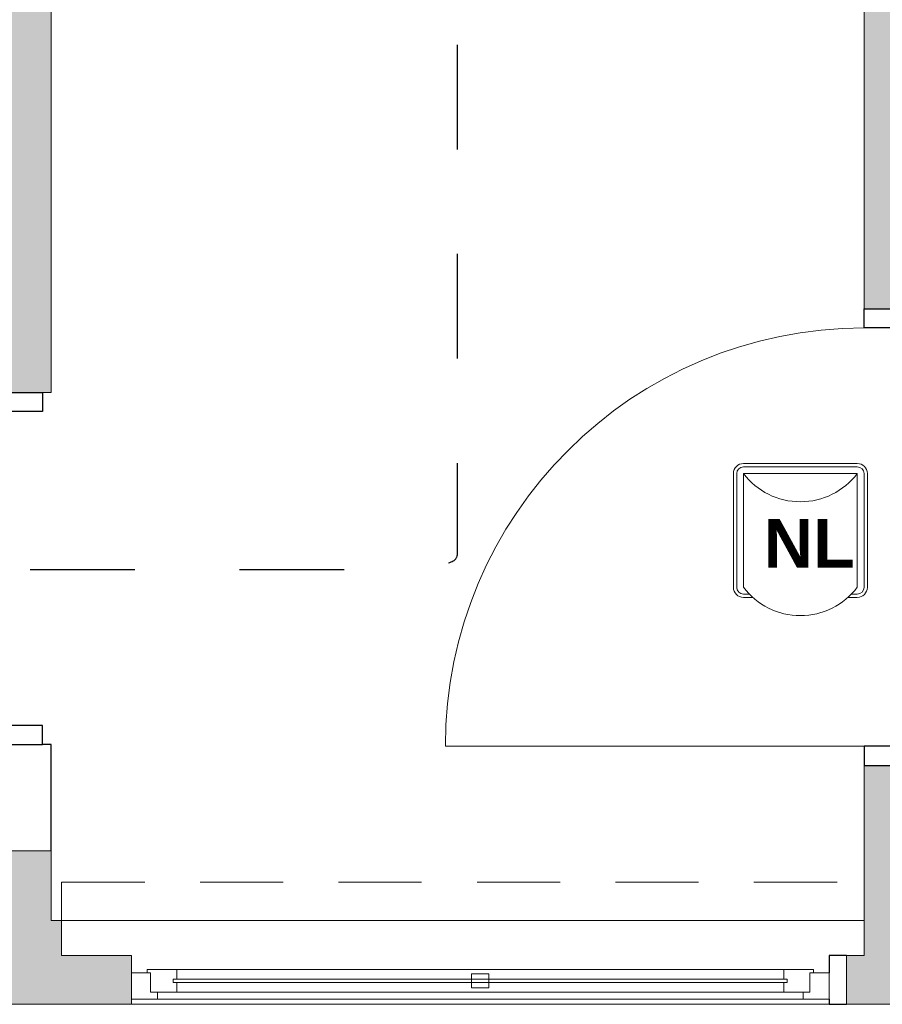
# Model space of a CAD drawing. Header units: centimetres. Extents: x -1316 to 21770, y -8842 to 3590.
# Tile 9 of 125: x -565 to -317, y 108 to 391. Entities that reach past the tile are written whole.
import ezdxf

# ---------------------------------------------------------------- set-up
doc = ezdxf.new("R2010")
doc.units = ezdxf.units.CM
doc.linetypes.add('Dash', pattern=[60, 30, -30])
doc.linetypes.add('Ponad', pattern=[39.688, 23.813, -15.875])
for name, color, linetype, lineweight in [('A-DETL', 90, 'Continuous', 9), ('A-DETL-GENF', 92, 'Continuous', 9), ('A-DETL-MEDM', 33, 'Continuous', 13), ('A-DOOR', 31, 'Continuous', 13), ('A-FLOR-OVHD', 1, 'Ponad', 9), ('A-GLAZ', 151, 'Continuous', 13), ('A-WALL', 113, 'Continuous', 13), ('A-WALL-PATT', 111, 'Continuous', 13), ('PRZYW_Elementy_inst_przyw', 7, 'Continuous', 9)]:
    doc.layers.add(name, color=color, linetype=linetype, lineweight=lineweight)
doc.styles.add('adam', font='arialbd.ttf')

# ---------------------------------------------------------------- blocks, each defined once
blk = doc.blocks.new('DRZWI 1S - automatyczna etykieta - Drzwi 90-2322410-5_piętro III __10_50 m_ - stan projektowany')
at = {"layer": 'A-DETL-GENF'}
for p, q in [((-50.5, 3.5), (-45, 3.5)), ((-50.5, -6), (-50.5, 3.5)), ((-45, 3.5), (-45, -6)), ((45, 3.5), (50.5, 3.5)), ((45, -6), (45, 3.5)), ((50.5, 3.5), (50.5, -6)), ((-45, -6), (-50.5, -6)), ((50.5, -6), (45, -6))]:
    blk.add_line(p, q, dxfattribs=at)
at = {"layer": 'A-DETL-MEDM', "lineweight": 25}
for p, q in [((-50.5, -6), (-50.5, 3.5)), ((-50.5, 3.5), (-45, 3.5)), ((-45, 3.5), (-45, -6)), ((45, 3.5), (45, -6)), ((50.5, 3.5), (45, 3.5)), ((50.5, -6), (50.5, 3.5)), ((-45, -6), (-50.5, -6)), ((45, -6), (50.5, -6))]:
    blk.add_line(p, q, dxfattribs=at)
at = {"layer": 'A-DOOR'}
blk.add_line((45, -6), (45, -96), dxfattribs=at)
blk.add_arc((45, -6), 90, 180, 270, dxfattribs=at)
blk = doc.blocks.new('DRZWI 1S - automatyczna etykieta - Drzwi 120 _łazienkowe_-2397572-5_piętro III __10_50 m_ - stan projektowany')
at = {"layer": 'A-DETL-GENF'}
for p, q in [((-65.5, 3.5), (-60, 3.5)), ((-65.5, -6), (-65.5, 3.5)), ((-60, 3.5), (-60, -6)), ((60, 3.5), (65.5, 3.5)), ((60, -6), (60, 3.5)), ((65.5, 3.5), (65.5, -6)), ((-60, -6), (-65.5, -6)), ((65.5, -6), (60, -6))]:
    blk.add_line(p, q, dxfattribs=at)
at = {"layer": 'A-DETL-MEDM', "lineweight": 25}
for p, q in [((-65.5, -6), (-65.5, 3.5)), ((-65.5, 3.5), (-60, 3.5)), ((-60, 3.5), (-60, -6)), ((60, 3.5), (60, -6)), ((65.5, 3.5), (60, 3.5)), ((65.5, -6), (65.5, 3.5)), ((-60, -6), (-65.5, -6)), ((60, -6), (65.5, -6))]:
    blk.add_line(p, q, dxfattribs=at)
at = {"layer": 'A-DOOR'}
blk.add_line((60, -6), (60, -126), dxfattribs=at)
blk.add_arc((60, -6), 120, 180, 270, dxfattribs=at)
blk = doc.blocks.new('Okno - automatyczna etykieta - 200x165 _projektowane_-2622696-5_piętro III __10_50 m_ - stan projektowany')
at = {"layer": 'A-GLAZ'}
for p, q in [((-95.5, 3), (-87, 3)), ((-95.5, 2), (-95.5, 3)), ((-87, 3), (-87, 0.25)), ((87, 3), (-87, 3)), ((87, 3), (95.5, 3)), ((87, 0.25), (87, 3)), ((95.5, 3), (95.5, 2)), ((-100, 2), (-94.5, 2)), ((-100, -5.5), (-100, 2)), ((-94.5, 2), (-95.5, 2)), ((-94.5, -3.5), (-94.5, 2)), ((-94.5, 2), (-94.5, -3.5)), ((-88, -0.75), (-88, 0.25)), ((-88, 0.25), (88, 0.25)), ((-88, 0.25), (-88, -0.75)), ((-87, 0.25), (-88, 0.25)), ((-2.5, -2.25), (-2.5, 1.75)), ((-2.5, 1.75), (2.5, 1.75)), ((2.5, 1.75), (2.5, -2.25)), ((88, 0.25), (87, 0.25)), ((88, 0.25), (88, -0.75)), ((88, -0.75), (88, 0.25)), ((94.5, 2), (94.5, -3.5)), ((95.5, 2), (94.5, 2)), ((94.5, 2), (100, 2)), ((94.5, -3.5), (94.5, 2)), ((100, 2), (100, -5.5)), ((88, -0.75), (-88, -0.75)), ((-88, -0.75), (-87, -0.75)), ((-87, -0.75), (-87, -3.5)), ((2.5, -2.25), (-2.5, -2.25)), ((87, -0.75), (88, -0.75)), ((87, -3.5), (87, -0.75)), ((-92.5, -5.5), (-100, -5.5)), ((-100, -5.5), (100, -5.5)), ((-87, -3.5), (-94.5, -3.5)), ((-94.5, -3.5), (-92.5, -3.5)), ((-92.5, -3.5), (-92.5, -5.5)), ((92.5, -5.5), (-92.5, -5.5)), ((87, -3.5), (-87, -3.5)), ((94.5, -3.5), (87, -3.5)), ((92.5, -3.5), (94.5, -3.5)), ((92.5, -5.5), (92.5, -3.5)), ((100, -5.5), (92.5, -5.5))]:
    blk.add_line(p, q, dxfattribs=at)
blk = doc.blocks.new('LN-4kB')
for centre in [(0, 9.5), (0, -23.14)]:
    blk.add_arc(centre, 20.48, 217.175, 322.825)
at = {"layer": 'PRZYW_Elementy_inst_przyw'}
for p, q in [((16.32, 0), (-16.32, 0)), ((-16.32, -0.96), (16.32, -0.96)), ((-19.2, -2.88), (-19.2, -35.52)), ((-18.24, -2.88), (-18.24, -35.52)), ((18.24, -2.88), (18.24, -35.52)), ((19.2, -35.52), (19.2, -2.88)), ((-16.32, -37.44), (-14.67, -37.44)), ((-16.32, -38.4), (-13.67, -38.4)), ((13.67, -38.4), (16.32, -38.4)), ((14.67, -37.44), (16.32, -37.44))]:
    blk.add_line(p, q, dxfattribs=at)
at = {"layer": 'PRZYW_Elementy_inst_przyw', "color": 7}
for p, q in [((-16.32, -35.52), (-16.32, -2.88)), ((-16.32, -2.88), (16.32, -2.88)), ((16.32, -2.88), (16.32, -35.52))]:
    blk.add_line(p, q, dxfattribs=at)
at = {"layer": 'PRZYW_Elementy_inst_przyw'}
for centre, radius, start, end in [((-16.32, -2.88), 2.88, 90, 180), ((16.32, -2.88), 2.88, 0, 90), ((-16.32, -2.88), 1.92, 90, 180), ((16.32, -2.88), 1.92, 0, 90), ((-16.32, -35.52), 2.88, 180, 270), ((-16.32, -35.52), 1.92, 180, 270), ((16.32, -35.52), 2.88, 270, 0), ((16.32, -35.52), 1.92, 270, 0)]:
    blk.add_arc(centre, radius, start, end, dxfattribs=at)
at = {"layer": 'PRZYW_Elementy_inst_przyw', "color": 150, "lineweight": 5, "insert": (-10.49, -15.87), "char_height": 2.5, "width": 28.6554, "attachment_point": 1, "style": 'adam'}
blk.add_mtext('{\\H5.6x;\\C256;NL}', dxfattribs=at)

msp = doc.modelspace()

# ---------------------------------------------------------------- hatches: boundary and pattern name
at = {"layer": 'A-WALL-PATT'}
h = msp.add_hatch(color=9, dxfattribs=at)
h.paths.add_polyline_path([(-567.62, 132.33), (-555.62, 132.33), (-555.62, 152.33), (-567.62, 152.33)], flags=0)
h.paths.add_polyline_path([(-558.12, 283.83), (-555.62, 283.83), (-555.62, 612.83), (-567.62, 612.83), (-567.62, 283.83)], flags=0)
h.paths.add_polyline_path([(-555.62, 743.83), (-555.62, 1032.83), (-567.62, 1032.83), (-567.62, 743.83), (-558.12, 743.83)], flags=0)
h.paths.add_polyline_path([(-555.62, 1163.83), (-555.62, 1383.33), (-567.62, 1383.33), (-567.62, 1163.83), (-558.12, 1163.83)], flags=0)
h = msp.add_hatch(color=9, dxfattribs=at)
h.paths.add_polyline_path([(-313.12, 122.33), (-310.62, 122.33), (-310.62, 176.83), (-322.62, 176.83), (-322.62, 122.33)], flags=0)
h.paths.add_polyline_path([(-310.62, 307.83), (-310.62, 465.83), (-322.62, 465.83), (-322.62, 307.83), (-313.12, 307.83)], flags=0)
h.paths.add_polyline_path([(-310.62, 610.83), (-310.62, 647.83), (-322.62, 647.83), (-322.62, 610.83), (-313.12, 610.83)], flags=0)
h.paths.add_polyline_path([(-322.62, 757.83), (-310.62, 757.83), (-310.62, 896.33), (-322.62, 896.33), (-322.62, 788.28)], flags=0)
msp.add_hatch(color=9, dxfattribs=at).paths.add_polyline_path([(-692.62, 108.33), (-552.62, 108.33), (-552.62, 132.33), (-692.62, 132.33), (-692.62, 122.33)], flags=0)
h = msp.add_hatch(color=9, dxfattribs=at)
h.paths.add_polyline_path([(-532.62, 108.33), (-532.62, 122.33), (-552.62, 122.33), (-552.62, 108.33), (-537.36, 108.33)], flags=0)
h.paths.add_polyline_path([(-327.62, 108.33), (-257.62, 108.33), (-257.62, 122.33), (-327.62, 122.33)], flags=0)
h.paths.add_polyline_path([(-47.62, 108.33), (22.38, 108.33), (22.38, 122.33), (-47.62, 122.33)], flags=0)
h.paths.add_polyline_path([(232.38, 108.33), (302.38, 108.33), (302.38, 122.33), (232.38, 122.33)], flags=0)
h.paths.add_polyline_path([(527.38, 108.33), (527.38, 122.33), (492.38, 122.33), (492.38, 108.33)], flags=0)

# ---------------------------------------------------------------- linework, layer by layer
at = {"layer": 'A-DETL', "linetype": 'Dash', "lineweight": 25}
msp.add_open_spline([(-561.62, 233.02), (-511.61, 233.02), (-497.78, 233.02), (-439.12, 233.02), (-439.12, 251.36), (-439.12, 296.62), (-439.12, 1289.33), (-439.12, 1326.28), (-439.12, 1329.11), (-439.12, 1432.79), (-439.12, 1435.62), (-439.12, 1472.57), (-476.08, 1472.57), (-478.91, 1472.57), (-555.62, 1472.57)], degree=3, knots=[0, 0, 0, 0, 1.339676, 2.332925, 3.669947, 15.221807, 26.977257, 38.268666, 39.837617, 41.033347, 42.602298, 43.441538, 44.280778, 45.554838, 45.554838, 45.554838, 45.554838], dxfattribs=at)
at = {"layer": 'A-FLOR-OVHD'}
for p, q in [((-552.62, 143.33), (-47.62, 143.33)), ((-552.62, 132.33), (-552.62, 143.33))]:
    msp.add_line(p, q, dxfattribs=at)
at = {"layer": 'A-WALL', "lineweight": 9}
for p, q in [((-555.62, 283.83), (-555.62, 612.83)), ((-322.62, 465.83), (-322.62, 307.83)), ((-558.12, 283.83), (-555.62, 283.83)), ((-322.62, 176.83), (-322.62, 122.33)), ((-555.62, 132.33), (-555.62, 152.33)), ((-555.62, 132.33), (-322.62, 132.33)), ((-552.62, 122.33), (-552.62, 132.33)), ((-532.62, 122.33), (-552.62, 122.33)), ((-532.62, 117.33), (-532.62, 122.33)), ((-322.62, 122.33), (-327.62, 122.33)), ((-332.62, 108.33), (-913.62, 108.33)), ((-532.62, 108.33), (-532.62, 109.83)), ((-327.62, 108.33), (-257.62, 108.33))]:
    msp.add_line(p, q, dxfattribs=at)
at = {"layer": 'A-WALL', "color": 7, "lineweight": 25}
for p, q in [((-555.62, 182.83), (-558.12, 182.83)), ((-555.62, 152.33), (-555.62, 182.83)), ((-327.62, 122.33), (-332.62, 122.33)), ((-332.62, 122.33), (-332.62, 117.33)), ((-332.62, 109.83), (-332.62, 108.33)), ((-332.62, 108.33), (-327.62, 108.33))]:
    msp.add_line(p, q, dxfattribs=at)
at = {"layer": 'A-WALL'}
for p, q in [((-555.62, 152.33), (-567.62, 152.33)), ((-327.62, 122.33), (-327.62, 108.33))]:
    msp.add_line(p, q, dxfattribs=at)

# ---------------------------------------------------------------- block references
at = {"layer": 'A-DOOR', "rotation": 269.9999999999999}
for name, p in [('DRZWI 1S - automatyczna etykieta - Drzwi 120 _łazienkowe_-2397572-5_piętro III __10_50 m_ - stan projektowany', (-316.62, 242.33)), ('DRZWI 1S - automatyczna etykieta - Drzwi 90-2322410-5_piętro III __10_50 m_ - stan projektowany', (-561.62, 233.33))]:
    msp.add_blockref(name, p, dxfattribs=at)
at = {"layer": 'A-GLAZ'}
msp.add_blockref('Okno - automatyczna etykieta - 200x165 _projektowane_-2622696-5_piętro III __10_50 m_ - stan projektowany', (-432.62, 115.33), dxfattribs=at)
at = {"layer": 'PRZYW_Elementy_inst_przyw', "color": 252, "lineweight": 5}
msp.add_blockref('LN-4kB', (-340.87, 263.43), dxfattribs=at)

doc.saveas('drawing.dxf')
